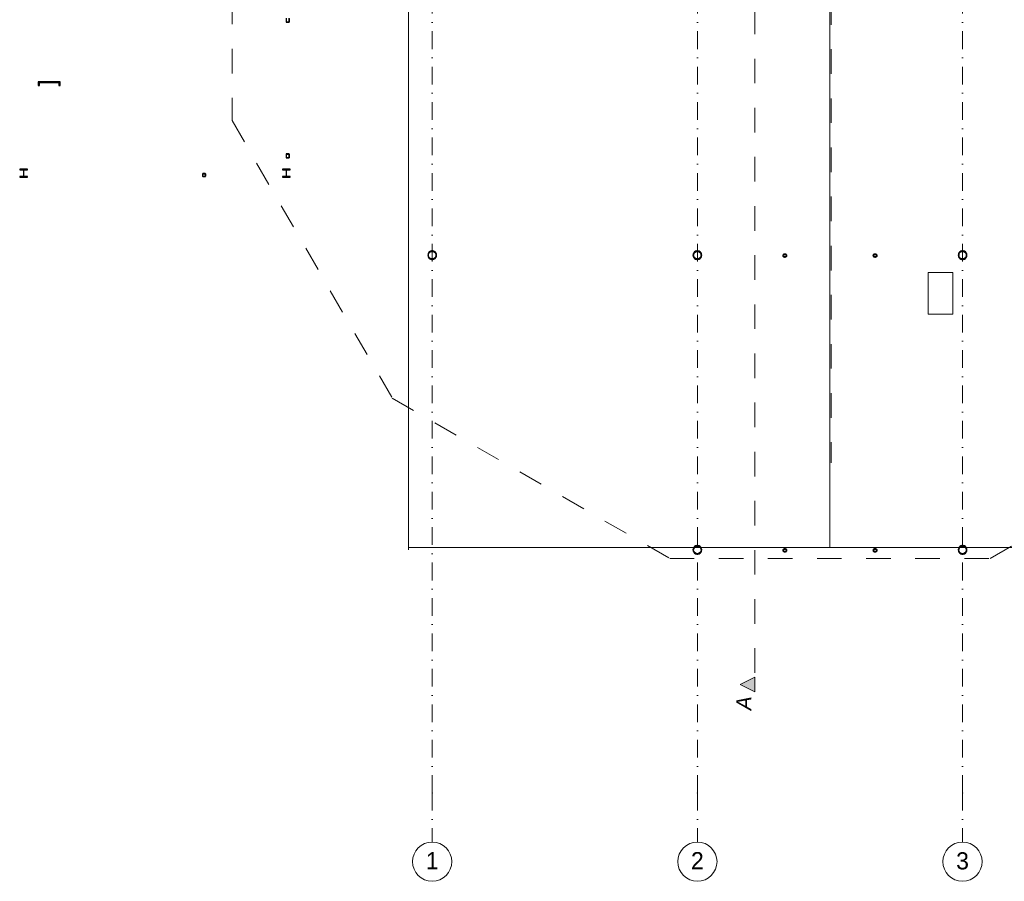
# Model space of a CAD drawing. Header units: centimetres. Extents: x -520 to 22173, y -1503 to 4054.
# Tile 1 of 82: x -1 to 2004, y -1503 to 250. Entities that reach past the tile are written whole.
import ezdxf
from ezdxf.enums import TextEntityAlignment as Align

# ---------------------------------------------------------------- set-up
doc = ezdxf.new("R2010")
doc.units = ezdxf.units.CM
doc.header["$LTSCALE"] = 0.1
doc.header["$MEASUREMENT"] = 0
doc.linetypes.add('Kropki i Kreski', pattern=[720, 360, -180, 0, -180])
doc.linetypes.add('Przerywana długa', pattern=[1000, 500, -500])
for name, color, linetype in [('1_przekroje.K_IR', 7, 'Continuous'), ('2_dachy.ISTN', 7, 'Continuous'), ('2_lądowisko_IFC.ISTN', 7, 'Continuous'), ('3_linie 2D .ISTN', 7, 'Continuous'), ('4_osie.ISTN', 7, 'Continuous'), ('5_opisy.K_IR', 7, 'Continuous')]:
    doc.layers.add(name, color=color, linetype=linetype)
doc.styles.add('GENERATED_STYLE_1', font='txt')
doc.styles.add('GENERATED_STYLE_2', font='txt')

# ---------------------------------------------------------------- blocks, each defined once
blk = doc.blocks.new('Dach_1_3', base_point=(1648.1, -823.9))
at = {"layer": '2_dachy.ISTN', "color": 252, "linetype": 'Continuous', "lineweight": 15, "flags": 128}
for points in [[(790.6, -823.9), (790.6, 1566.1)], [(1648.1, 1566.1), (1648.1, -823.9)], [(1648.1, -823.9), (790.6, -823.9)]]:
    blk.add_lwpolyline(points, dxfattribs=at)
blk = doc.blocks.new('Dach_2_3', base_point=(1648.1, -823.9))
at = {"layer": '2_dachy.ISTN', "color": 252, "linetype": 'Continuous', "lineweight": 15, "flags": 128}
for points in [[(1648.1, -823.9), (1648.1, 1566.1)], [(1848.6, -263.9), (1848.6, -348.9)], [(1898.6, -263.9), (1848.6, -263.9)], [(1898.6, -348.9), (1898.6, -263.9)], [(1848.6, -348.9), (1898.6, -348.9)], [(2505.6, -823.9), (1648.1, -823.9)]]:
    blk.add_lwpolyline(points, dxfattribs=at)
blk = doc.blocks.new('Standardowy znacznik osi[1]_3', base_point=(838.6, -1423.4))
at = {"layer": '4_osie.ISTN', "color": 252, "linetype": 'Kropki i Kreski', "lineweight": 0}
for q in [(838.6, 2396.6), (838.6, -1423.4)]:
    blk.add_line((838.6, -1323.4), q, dxfattribs=at)
at = {"layer": '4_osie.ISTN', "color": 252, "linetype": 'Continuous', "lineweight": 0}
blk.add_circle((838.6, -1463.4), 40, dxfattribs=at)
at = {"layer": '4_osie.ISTN', "color": 252, "linetype": 'Kropki i Kreski', "lineweight": 0}
blk.add_point((838.6, -1323.4), dxfattribs=at)
blk.add_point((838.6, -1323.4), dxfattribs=at)
at = {"layer": '4_osie.ISTN', "color": 252, "lineweight": 0, "style": 'GENERATED_STYLE_1'}
for tag, p in [('AC_MarkerText_1_1', (838.6, 2538.6)), ('AC_MarkerText_1_0', (838.6, -1461.4))]:
    blk.add_attdef(tag, text='', height=35, rotation=360, dxfattribs=at).set_placement(p, align=Align.MIDDLE_CENTER)
blk = doc.blocks.new('Standardowy znacznik osi[2]_3', base_point=(1918.6, -1423.4))
at = {"layer": '4_osie.ISTN', "color": 252, "linetype": 'Kropki i Kreski', "lineweight": 0}
for q in [(1918.6, 2396.6), (1918.6, -1423.4)]:
    blk.add_line((1918.6, -1323.4), q, dxfattribs=at)
at = {"layer": '4_osie.ISTN', "color": 252, "linetype": 'Continuous', "lineweight": 0}
blk.add_circle((1918.6, -1463.4), 40, dxfattribs=at)
at = {"layer": '4_osie.ISTN', "color": 252, "linetype": 'Kropki i Kreski', "lineweight": 0}
blk.add_point((1918.6, -1323.4), dxfattribs=at)
blk.add_point((1918.6, -1323.4), dxfattribs=at)
at = {"layer": '4_osie.ISTN', "color": 252, "lineweight": 0, "style": 'GENERATED_STYLE_1'}
for tag, p in [('AC_MarkerText_1_1', (1918.6, 2538.3)), ('AC_MarkerText_1_0', (1918.6, -1461.7))]:
    blk.add_attdef(tag, text='', height=35, rotation=360, dxfattribs=at).set_placement(p, align=Align.MIDDLE_CENTER)
blk = doc.blocks.new('Standardowy znacznik osi[5]_3', base_point=(1378.6, -1423.4))
at = {"layer": '4_osie.ISTN', "color": 252, "linetype": 'Kropki i Kreski', "lineweight": 0}
for q in [(1378.6, 2396.6), (1378.6, -1423.4)]:
    blk.add_line((1378.6, -1323.4), q, dxfattribs=at)
at = {"layer": '4_osie.ISTN', "color": 252, "linetype": 'Continuous', "lineweight": 0}
blk.add_circle((1378.6, -1463.4), 40, dxfattribs=at)
at = {"layer": '4_osie.ISTN', "color": 252, "linetype": 'Kropki i Kreski', "lineweight": 0}
blk.add_point((1378.6, -1323.4), dxfattribs=at)
blk.add_point((1378.6, -1323.4), dxfattribs=at)
at = {"layer": '4_osie.ISTN', "color": 252, "lineweight": 0, "style": 'GENERATED_STYLE_1'}
for tag, p in [('AC_MarkerText_1_1', (1378.6, 2538.6)), ('AC_MarkerText_1_0', (1378.6, -1461.4))]:
    blk.add_attdef(tag, text='', height=35, rotation=360, dxfattribs=at).set_placement(p, align=Align.MIDDLE_CENTER)
blk = doc.blocks.new('Kształt_1_3')
at = {"layer": '2_lądowisko_IFC.ISTN', "color": 252, "linetype": 'Continuous', "lineweight": 30}
for p, q in [((541.6, 253.2), (541.6, 245)), ((541.6, 245), (547.6, 245)), ((542, 245.5), (542, 252.7)), ((547.2, 245.5), (542, 245.5)), ((547.2, 252.7), (547.2, 245.5)), ((547.6, 245), (547.6, 253.2)), ((36.1, 123.6), (36.1, 116.1)), ((80.9, 123.6), (36.1, 123.6)), ((38.7, 116.1), (38.7, 122.7)), ((38.7, 122.7), (78.3, 122.7)), ((78.3, 122.7), (78.3, 116.1)), ((80.9, 116.1), (80.9, 123.6)), ((36.1, 116.1), (38.7, 116.1)), ((78.3, 116.1), (80.9, 116.1)), ((541.6, -22.8), (541.6, -31.1)), ((547.6, -22.8), (541.6, -22.8)), ((541.6, -31.1), (547.6, -31.1)), ((542, -30.5), (542, -23.4)), ((542, -23.4), (547.2, -23.4)), ((547.2, -30.5), (542, -30.5)), ((547.2, -23.4), (547.2, -30.5)), ((547.6, -31.1), (547.6, -22.8)), ((-1.4, -53.9), (-1.4, -55.2)), ((14.6, -53.9), (-1.4, -53.9)), ((-1.4, -55.2), (6.2, -55.2)), ((6.2, -55.2), (6.2, -68.6)), ((7, -68.6), (7, -55.2)), ((7, -55.2), (14.6, -55.2)), ((14.6, -55.2), (14.6, -53.9)), ((533.6, -53.9), (533.6, -55.2)), ((549.6, -53.9), (533.6, -53.9)), ((540.5, -55.4), (541, -56)), ((542.2, -56), (542.8, -55.4)), ((549.6, -55.2), (549.6, -53.9)), ((-1.4, -68.6), (-1.4, -69.9)), ((6.2, -68.6), (-1.4, -68.6)), ((-1.4, -69.9), (14.6, -69.9)), ((14.6, -68.6), (7, -68.6)), ((14.6, -69.9), (14.6, -68.6)), ((533.6, -68.6), (533.6, -69.9)), ((533.6, -69.9), (549.6, -69.9)), ((541, -67.9), (540.5, -68.4)), ((542.8, -68.4), (542.2, -67.9)), ((549.6, -69.9), (549.6, -68.6))]:
    blk.add_line(p, q, dxfattribs=at)
at = {"layer": '2_lądowisko_IFC.ISTN', "color": 252, "linetype": 'Continuous', "lineweight": 30, "flags": 128}
for points in [[(533.6, -55.2), (539.7, -55.2), (540.5, -55.4)], [(541, -56), (541.2, -56.7), (541.2, -67.1), (541, -67.9)], [(542.2, -67.9), (542, -67.1), (542, -56.7), (542.2, -56)], [(542.8, -55.4), (543.5, -55.2), (549.6, -55.2)], [(371.4, -63.1), (371.1, -63.7), (371.1, -68.1), (371.4, -68.7)], [(376.9, -63.1), (376.3, -62.9), (371.9, -62.9), (371.4, -63.1)], [(371.4, -68.7), (371.9, -68.9), (376.3, -68.9), (376.9, -68.7)], [(371.7, -68.4), (371.5, -68.1), (371.5, -63.7), (371.7, -63.4)], [(371.7, -63.4), (371.9, -63.3), (376.3, -63.3), (376.6, -63.4)], [(376.6, -68.4), (376.3, -68.5), (371.9, -68.5), (371.7, -68.4)], [(376.6, -63.4), (376.7, -63.7), (376.7, -68.1), (376.6, -68.4)], [(376.9, -68.7), (377.1, -68.1), (377.1, -63.7), (376.9, -63.1)], [(540.5, -68.4), (539.7, -68.6), (533.6, -68.6)], [(549.6, -68.6), (543.5, -68.6), (542.8, -68.4)]]:
    blk.add_lwpolyline(points, dxfattribs=at)
for points in [[(829.7, -228.9), (830.1, -231.4), (831.2, -233.7), (832.8, -235.6), (834.9, -237), (837.4, -237.7), (839.9, -237.7), (842.3, -237), (844.5, -235.6), (846.1, -233.7), (847.2, -231.4), (847.5, -228.9), (847.2, -226.4), (846.1, -224.1), (844.5, -222.2), (842.3, -220.8), (839.9, -220.1), (837.4, -220.1), (834.9, -220.8), (832.8, -222.2), (831.2, -224.1), (830.1, -226.4)], [(1370.1, -231.4), (1371.2, -233.7), (1372.8, -235.6), (1374.9, -237), (1377.4, -237.7), (1379.9, -237.7), (1382.3, -237), (1384.5, -235.6), (1386.1, -233.7), (1387.2, -231.4), (1387.5, -228.9), (1387.2, -226.4), (1386.1, -224.1), (1384.5, -222.2), (1382.3, -220.8), (1379.9, -220.1), (1377.4, -220.1), (1374.9, -220.8), (1372.8, -222.2), (1371.2, -224.1), (1370.1, -226.4), (1369.7, -228.9)], [(1909.7, -228.9), (1910.1, -231.4), (1911.2, -233.7), (1912.8, -235.6), (1914.9, -237), (1917.4, -237.7), (1919.9, -237.7), (1922.3, -237), (1924.5, -235.6), (1926.1, -233.7), (1927.2, -231.4), (1927.5, -228.9), (1927.2, -226.4), (1926.1, -224.1), (1924.5, -222.2), (1922.3, -220.8), (1919.9, -220.1), (1917.4, -220.1), (1914.9, -220.8), (1912.8, -222.2), (1911.2, -224.1), (1910.1, -226.4)], [(831, -228.9), (831.4, -226.6), (832.5, -224.4), (834.1, -222.7), (836.3, -221.6), (838.6, -221.3), (841, -221.6), (843.1, -222.7), (844.8, -224.4), (845.9, -226.6), (846.3, -228.9), (845.9, -231.3), (844.8, -233.4), (843.1, -235.1), (841, -236.2), (838.6, -236.6), (836.3, -236.2), (834.1, -235.1), (832.5, -233.4), (831.4, -231.3)], [(1371, -228.9), (1371.4, -226.6), (1372.5, -224.4), (1374.1, -222.7), (1376.3, -221.6), (1378.6, -221.3), (1381, -221.6), (1383.1, -222.7), (1384.8, -224.4), (1385.9, -226.6), (1386.3, -228.9), (1385.9, -231.3), (1384.8, -233.4), (1383.1, -235.1), (1381, -236.2), (1378.6, -236.6), (1376.3, -236.2), (1374.1, -235.1), (1372.5, -233.4), (1371.4, -231.3)], [(1552.4, -229.7), (1552.5, -230.3), (1552.7, -230.9), (1553.1, -231.4), (1553.7, -231.8), (1554.3, -232.2), (1555.1, -232.5), (1555.9, -232.7), (1556.7, -232.7), (1557.6, -232.7), (1558.4, -232.5), (1559.1, -232.2), (1559.8, -231.8), (1560.3, -231.4), (1560.7, -230.9), (1561, -230.3), (1561.1, -229.7), (1561, -229.1), (1560.7, -228.6), (1560.3, -228), (1559.8, -227.6), (1559.1, -227.2), (1558.4, -226.9), (1557.6, -226.8), (1556.7, -226.7), (1555.9, -226.8), (1555.1, -226.9), (1554.3, -227.2), (1553.7, -227.6), (1553.1, -228), (1552.7, -228.6), (1552.5, -229.1)], [(1553.4, -229.2), (1553.6, -228.8), (1553.9, -228.4), (1554.3, -228), (1554.8, -227.7), (1555.4, -227.5), (1556.1, -227.4), (1556.7, -227.3), (1557.4, -227.4), (1558, -227.5), (1558.6, -227.7), (1559.2, -228), (1559.6, -228.4), (1559.9, -228.8), (1560.1, -229.2), (1560.2, -229.7), (1560.1, -230.2), (1559.9, -230.6), (1559.6, -231), (1559.2, -231.4), (1558.6, -231.7), (1558, -231.9), (1557.4, -232.1), (1556.7, -232.1), (1556.1, -232.1), (1555.4, -231.9), (1554.8, -231.7), (1554.3, -231.4), (1553.9, -231), (1553.6, -230.6), (1553.4, -230.2), (1553.3, -229.7)], [(1736.3, -230.3), (1736.5, -230.9), (1736.9, -231.4), (1737.5, -231.8), (1738.1, -232.2), (1738.9, -232.5), (1739.7, -232.7), (1740.5, -232.7), (1741.4, -232.7), (1742.2, -232.5), (1743, -232.2), (1743.6, -231.8), (1744.2, -231.4), (1744.6, -230.9), (1744.8, -230.3), (1744.9, -229.7), (1744.8, -229.1), (1744.6, -228.6), (1744.2, -228), (1743.6, -227.6), (1743, -227.2), (1742.2, -226.9), (1741.4, -226.8), (1740.5, -226.7), (1739.7, -226.8), (1738.9, -226.9), (1738.1, -227.2), (1737.5, -227.6), (1736.9, -228), (1736.5, -228.6), (1736.3, -229.1), (1736.2, -229.7)], [(1737.1, -229.7), (1737.2, -229.2), (1737.4, -228.8), (1737.7, -228.4), (1738.1, -228), (1738.6, -227.7), (1739.2, -227.5), (1739.9, -227.4), (1740.5, -227.3), (1741.2, -227.4), (1741.9, -227.5), (1742.4, -227.7), (1743, -228), (1743.4, -228.4), (1743.7, -228.8), (1743.9, -229.2), (1744, -229.7), (1743.9, -230.2), (1743.7, -230.6), (1743.4, -231), (1743, -231.4), (1742.4, -231.7), (1741.9, -231.9), (1741.2, -232.1), (1740.5, -232.1), (1739.9, -232.1), (1739.2, -231.9), (1738.6, -231.7), (1738.1, -231.4), (1737.7, -231), (1737.4, -230.6), (1737.2, -230.2)], [(1911.4, -226.6), (1912.5, -224.4), (1914.1, -222.7), (1916.3, -221.6), (1918.6, -221.3), (1921, -221.6), (1923.1, -222.7), (1924.8, -224.4), (1925.9, -226.6), (1926.3, -228.9), (1925.9, -231.3), (1924.8, -233.4), (1923.1, -235.1), (1921, -236.2), (1918.6, -236.6), (1916.3, -236.2), (1914.1, -235.1), (1912.5, -233.4), (1911.4, -231.3), (1911, -228.9)], [(1369.7, -828.9), (1370.1, -831.4), (1371.2, -833.7), (1372.8, -835.6), (1374.9, -837), (1377.4, -837.7), (1379.9, -837.7), (1382.3, -837), (1384.5, -835.6), (1386.1, -833.7), (1387.2, -831.4), (1387.5, -828.9), (1387.2, -826.4), (1386.1, -824.1), (1384.5, -822.2), (1382.3, -820.8), (1379.9, -820.1), (1377.4, -820.1), (1374.9, -820.8), (1372.8, -822.2), (1371.2, -824.1), (1370.1, -826.4)], [(1371.4, -826.6), (1372.5, -824.4), (1374.1, -822.7), (1376.3, -821.6), (1378.6, -821.3), (1381, -821.6), (1383.1, -822.7), (1384.8, -824.4), (1385.9, -826.6), (1386.3, -828.9), (1385.9, -831.3), (1384.8, -833.4), (1383.1, -835.1), (1381, -836.2), (1378.6, -836.6), (1376.3, -836.2), (1374.1, -835.1), (1372.5, -833.4), (1371.4, -831.3), (1371, -828.9)], [(1910.1, -831.4), (1911.2, -833.7), (1912.8, -835.6), (1914.9, -837), (1917.4, -837.7), (1919.9, -837.7), (1922.3, -837), (1924.5, -835.6), (1926.1, -833.7), (1927.2, -831.4), (1927.5, -828.9), (1927.2, -826.4), (1926.1, -824.1), (1924.5, -822.2), (1922.3, -820.8), (1919.9, -820.1), (1917.4, -820.1), (1914.9, -820.8), (1912.8, -822.2), (1911.2, -824.1), (1910.1, -826.4), (1909.7, -828.9)], [(1911.4, -826.6), (1912.5, -824.4), (1914.1, -822.7), (1916.3, -821.6), (1918.6, -821.3), (1921, -821.6), (1923.1, -822.7), (1924.8, -824.4), (1925.9, -826.6), (1926.3, -828.9), (1925.9, -831.3), (1924.8, -833.4), (1923.1, -835.1), (1921, -836.2), (1918.6, -836.6), (1916.3, -836.2), (1914.1, -835.1), (1912.5, -833.4), (1911.4, -831.3), (1911, -828.9)], [(1552.4, -829.7), (1552.5, -830.3), (1552.7, -830.9), (1553.1, -831.4), (1553.7, -831.8), (1554.3, -832.2), (1555.1, -832.5), (1555.9, -832.7), (1556.7, -832.7), (1557.6, -832.7), (1558.4, -832.5), (1559.1, -832.2), (1559.8, -831.8), (1560.3, -831.4), (1560.7, -830.9), (1561, -830.3), (1561.1, -829.7), (1561, -829.1), (1560.7, -828.6), (1560.3, -828), (1559.8, -827.6), (1559.1, -827.2), (1558.4, -826.9), (1557.6, -826.8), (1556.7, -826.7), (1555.9, -826.8), (1555.1, -826.9), (1554.3, -827.2), (1553.7, -827.6), (1553.1, -828), (1552.7, -828.6), (1552.5, -829.1)], [(1553.4, -829.2), (1553.6, -828.8), (1553.9, -828.4), (1554.3, -828), (1554.8, -827.7), (1555.4, -827.5), (1556.1, -827.4), (1556.7, -827.3), (1557.4, -827.4), (1558, -827.5), (1558.6, -827.7), (1559.2, -828), (1559.6, -828.4), (1559.9, -828.8), (1560.1, -829.2), (1560.2, -829.7), (1560.1, -830.2), (1559.9, -830.6), (1559.6, -831), (1559.2, -831.4), (1558.6, -831.7), (1558, -831.9), (1557.4, -832.1), (1556.7, -832.1), (1556.1, -832.1), (1555.4, -831.9), (1554.8, -831.7), (1554.3, -831.4), (1553.9, -831), (1553.6, -830.6), (1553.4, -830.2), (1553.3, -829.7)], [(1736.3, -830.3), (1736.5, -830.9), (1736.9, -831.4), (1737.5, -831.8), (1738.1, -832.2), (1738.9, -832.5), (1739.7, -832.7), (1740.5, -832.7), (1741.4, -832.7), (1742.2, -832.5), (1743, -832.2), (1743.6, -831.8), (1744.2, -831.4), (1744.6, -830.9), (1744.8, -830.3), (1744.9, -829.7), (1744.8, -829.1), (1744.6, -828.6), (1744.2, -828), (1743.6, -827.6), (1743, -827.2), (1742.2, -826.9), (1741.4, -826.8), (1740.5, -826.7), (1739.7, -826.8), (1738.9, -826.9), (1738.1, -827.2), (1737.5, -827.6), (1736.9, -828), (1736.5, -828.6), (1736.3, -829.1), (1736.2, -829.7)], [(1737.1, -829.7), (1737.2, -829.2), (1737.4, -828.8), (1737.7, -828.4), (1738.1, -828), (1738.6, -827.7), (1739.2, -827.5), (1739.9, -827.4), (1740.5, -827.3), (1741.2, -827.4), (1741.9, -827.5), (1742.4, -827.7), (1743, -828), (1743.4, -828.4), (1743.7, -828.8), (1743.9, -829.2), (1744, -829.7), (1743.9, -830.2), (1743.7, -830.6), (1743.4, -831), (1743, -831.4), (1742.4, -831.7), (1741.9, -831.9), (1741.2, -832.1), (1740.5, -832.1), (1739.9, -832.1), (1739.2, -831.9), (1738.6, -831.7), (1738.1, -831.4), (1737.7, -831), (1737.4, -830.6), (1737.2, -830.2)]]:
    blk.add_lwpolyline(points, close=True, dxfattribs=at)
blk = doc.blocks.new('Płaszczyzna odcinająca_1_3', base_point=(1495.9, 2185.9))
at = {"layer": '1_przekroje.K_IR', "linetype": 'Continuous', "lineweight": 0, "true_color": 0x000000}
blk.add_hatch(color=18, dxfattribs=at).paths.add_polyline_path([(1495.9, -1118), (1495.9, -1088), (1465.9, -1103)])
at = {"layer": '1_przekroje.K_IR', "color": 7, "linetype": 'Przerywana długa', "lineweight": 15}
blk.add_line((1495.9, 2170.9), (1495.9, -1088), dxfattribs=at)
at = {"layer": '1_przekroje.K_IR', "color": 7, "linetype": 'Continuous', "lineweight": 0}
for p, q in [((1495.9, -1088), (1465.9, -1103)), ((1495.9, -1118), (1495.9, -1088)), ((1465.9, -1103), (1495.9, -1118))]:
    blk.add_line(p, q, dxfattribs=at)
at = {"layer": '1_przekroje.K_IR', "color": 7, "lineweight": 0, "insert": (1488.2, -1127), "char_height": 30, "attachment_point": 9, "rotation": 90, "style": 'GENERATED_STYLE_2'}
blk.add_mtext('\\A1;{\\pqr;\\pt0;\\fArial|b0|i1|c238|p38;A}', dxfattribs=at)

msp = doc.modelspace()

# ---------------------------------------------------------------- linework, layer by layer
at = {"layer": '3_linie 2D .ISTN', "color": 252, "linetype": 'Continuous', "lineweight": 0}
msp.add_line((790.6, -828.9), (790.6, 1571.1), dxfattribs=at)
at = {"layer": '3_linie 2D .ISTN', "color": 253, "linetype": 'Przerywana długa', "lineweight": 0, "true_color": 0xaaaaaa}
msp.add_line((1651.1, 1390.2), (1651.1, -651.6), dxfattribs=at)
at = {"layer": '5_opisy.K_IR', "color": 252, "linetype": 'Przerywana długa', "lineweight": 15}
msp.add_lwpolyline([(2866.1, 697.4), (2540.1, 1262.6), (1974.8, 1588.6), (1322.4, 1588.6), (757.4, 1262.4), (431.1, 697.4), (431.1, 517.2), (231.1, 517.2), (231.1, 291.1), (431.1, 291.1), (431.1, 44.9), (757.4, -520.1), (1322.4, -846.3), (1974.8, -846.3), (2540.5, -519.6), (2866.7, 45.4)], close=True, dxfattribs=at)

# ---------------------------------------------------------------- block references
at = {"layer": '1_przekroje.K_IR', "color": 7, "lineweight": 15}
msp.add_blockref('Płaszczyzna odcinająca_1_3', (1495.9, 2185.9), dxfattribs=at)
at = {"layer": '2_dachy.ISTN', "color": 252, "linetype": 'Continuous', "lineweight": 0}
for name in ['Dach_1_3', 'Dach_2_3']:
    msp.add_blockref(name, (1648.1, -823.9), dxfattribs=at)
at = {"layer": '2_lądowisko_IFC.ISTN', "linetype": 'Continuous', "lineweight": 0}
msp.add_blockref('Kształt_1_3', (0, 0), dxfattribs=at)
at = {"layer": '4_osie.ISTN', "color": 252, "linetype": 'Continuous', "lineweight": 0}
ref = msp.add_blockref('Standardowy znacznik osi[1]_3', (838.6, -1423.4), dxfattribs=at)
ref.add_attrib('AC_MarkerText_1', '1', dxfattribs={"color": 252, "lineweight": 0, "height": 35, "rotation": 360, "style": 'GENERATED_STYLE_1'}).set_placement((838.6, -1461.4), align=Align.MIDDLE_CENTER)
ref = msp.add_blockref('Standardowy znacznik osi[5]_3', (1378.6, -1423.4), dxfattribs=at)
ref.add_attrib('AC_MarkerText_1', '2', dxfattribs={"color": 252, "lineweight": 0, "height": 35, "rotation": 360, "style": 'GENERATED_STYLE_1'}).set_placement((1378.6, -1461.4), align=Align.MIDDLE_CENTER)
ref = msp.add_blockref('Standardowy znacznik osi[2]_3', (1918.6, -1423.4), dxfattribs=at)
ref.add_attrib('AC_MarkerText_1', '3', dxfattribs={"color": 252, "lineweight": 0, "height": 35, "rotation": 360, "style": 'GENERATED_STYLE_1'}).set_placement((1918.6, -1461.7), align=Align.MIDDLE_CENTER)

doc.saveas('drawing.dxf')
